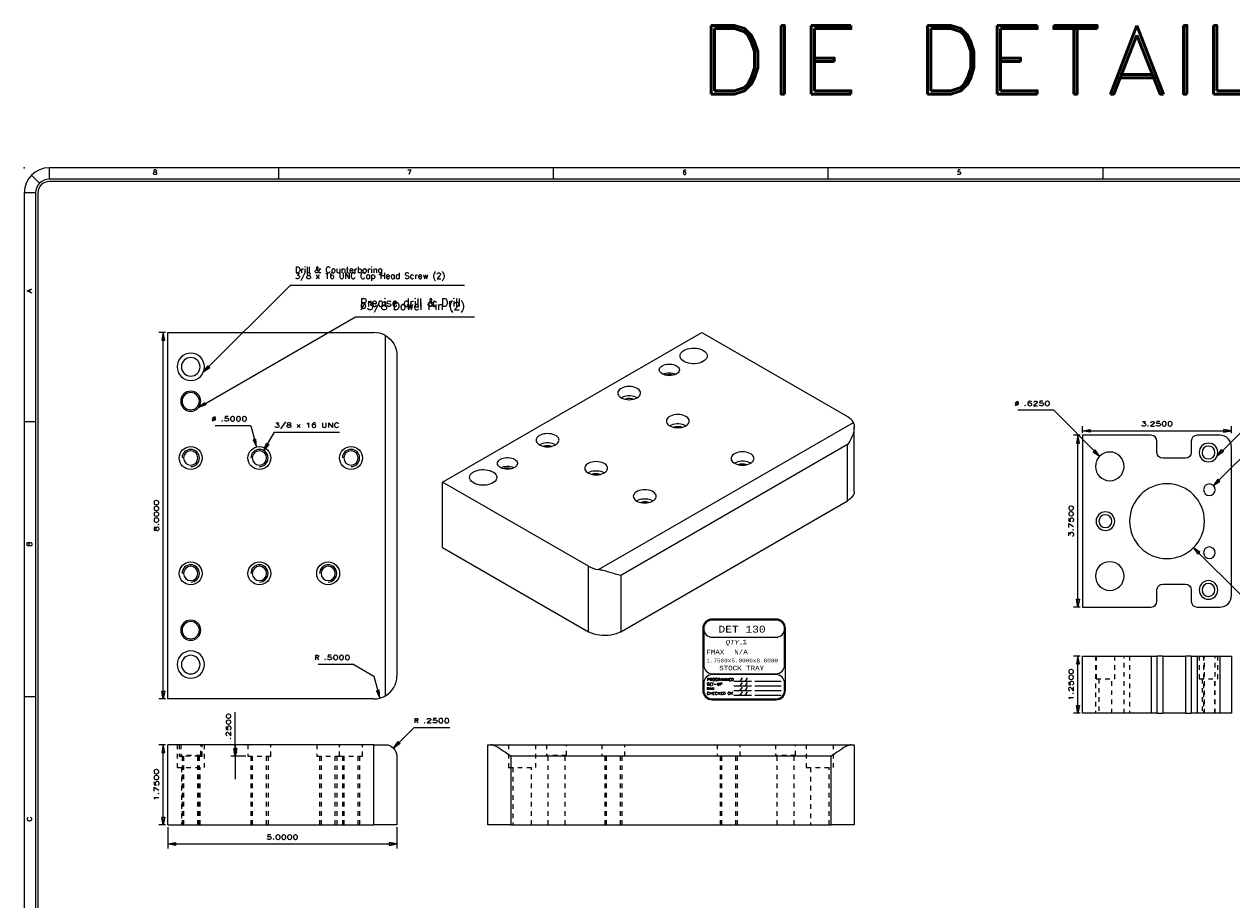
# Model space of a CAD drawing. Header units: inches. Extents: x 3 to 351, y 4 to 271.
# Tile 40 of 256: x 50 to 77, y 74 to 93. Entities that reach past the tile are written whole.
import ezdxf
from ezdxf.enums import TextEntityAlignment as Align

# ---------------------------------------------------------------- set-up
doc = ezdxf.new("R2010")
doc.units = ezdxf.units.IN
doc.header["$LTSCALE"] = 0.5
doc.header["$MEASUREMENT"] = 0
doc.linetypes.add('HIDDEN', pattern=[0.225, 0.15, -0.075])
for name, color, linetype in [('DSS', 7, 'Continuous'), ('MFB', 7, 'Continuous'), ('PLOTVIEW1', 7, 'Continuous'), ('STR_1', 7, 'Continuous')]:
    doc.layers.add(name, color=color, linetype=linetype)
doc.styles.add('VERO0-Simplex', font='simplex_.ttf')
doc.styles.add('VERO10-Courier New', font='couri.ttf')
doc.styles.add('VERO2-Courier New', font='cour.ttf')
doc.styles.add('VERO3-RomanS', font='romans__.ttf')
doc.styles.add('VERO5-RomanD', font='romand__.ttf')

# ---------------------------------------------------------------- blocks, each defined once
blk = doc.blocks.new('ArrowheadClosed')
at = {"color": 0}
for p, q in [((0, 0), (-1, 0.18)), ((-1, 0.18), (-1, -0.18)), ((-1, -0.18), (0, 0))]:
    blk.add_line(p, q, dxfattribs=at)

msp = doc.modelspace()

# ---------------------------------------------------------------- linework, layer by layer
at = {"layer": 'DSS', "color": 56, "linetype": 'Continuous'}
for p, q in [((53.289, 86.152), (53.139, 86.152)), ((53.239, 78.152), (53.239, 86.152)), ((73.26, 83.907), (73.11, 83.907)), ((73.21, 80.157), (73.21, 83.907)), ((73.31, 83.957), (73.31, 84.107)), ((73.31, 84.007), (76.56, 84.007)), ((76.56, 83.957), (76.56, 84.107)), ((73.26, 80.157), (73.11, 80.157)), ((73.26, 79.089), (73.11, 79.089)), ((73.21, 77.839), (73.21, 79.089)), ((53.289, 78.152), (53.139, 78.152)), ((73.26, 77.839), (73.11, 77.839)), ((53.289, 77.152), (53.139, 77.152)), ((53.239, 75.402), (53.239, 77.152)), ((53.289, 75.402), (53.139, 75.402))]:
    msp.add_line(p, q, dxfattribs=at)
at = {"layer": 'DSS', "color": 9, "linetype": 'Continuous'}
for p, q in [((53.339, 78.152), (53.339, 86.152)), ((53.339, 86.152), (57.839, 86.152)), ((59.339, 82.886), (64.996, 86.152)), ((64.996, 86.152), (68.178, 84.315)), ((64.538, 85.697), (64.558, 85.723)), ((64.558, 85.723), (64.584, 85.746)), ((64.584, 85.746), (64.609, 85.763)), ((64.609, 85.763), (64.647, 85.781)), ((64.647, 85.781), (64.688, 85.796)), ((64.688, 85.796), (64.734, 85.806)), ((64.734, 85.806), (64.781, 85.812)), ((64.781, 85.812), (64.83, 85.813)), ((64.83, 85.813), (64.878, 85.81)), ((64.878, 85.81), (64.925, 85.802)), ((64.925, 85.802), (64.969, 85.79)), ((64.969, 85.79), (65.009, 85.774)), ((65.009, 85.774), (65.044, 85.754)), ((65.044, 85.754), (65.072, 85.731)), ((65.072, 85.731), (65.094, 85.706)), ((65.094, 85.706), (65.109, 85.679)), ((58.339, 85.652), (58.339, 78.652)), ((64.134, 85.425), (64.164, 85.439)), ((64.164, 85.439), (64.197, 85.45)), ((64.197, 85.45), (64.232, 85.458)), ((64.232, 85.458), (64.27, 85.461)), ((64.27, 85.461), (64.308, 85.461)), ((64.308, 85.461), (64.346, 85.458)), ((64.346, 85.458), (64.381, 85.45)), ((64.381, 85.45), (64.414, 85.439)), ((64.414, 85.439), (64.444, 85.425)), ((64.522, 85.642), (64.526, 85.67)), ((64.523, 85.638), (64.522, 85.642)), ((64.528, 85.61), (64.523, 85.638)), ((64.526, 85.67), (64.538, 85.697)), ((64.54, 85.583), (64.528, 85.61)), ((64.561, 85.557), (64.54, 85.583)), ((64.588, 85.534), (64.561, 85.557)), ((64.622, 85.514), (64.588, 85.534)), ((64.661, 85.497), (64.622, 85.514)), ((64.704, 85.484), (64.661, 85.497)), ((64.75, 85.475), (64.704, 85.484)), ((64.798, 85.471), (64.75, 85.475)), ((64.847, 85.471), (64.798, 85.471)), ((64.895, 85.476), (64.847, 85.471)), ((64.941, 85.485), (64.895, 85.476)), ((64.983, 85.499), (64.941, 85.485)), ((65.022, 85.516), (64.983, 85.499)), ((65.054, 85.537), (65.022, 85.516)), ((65.081, 85.561), (65.054, 85.537)), ((65.1, 85.586), (65.081, 85.561)), ((65.112, 85.614), (65.1, 85.586)), ((65.109, 85.679), (65.116, 85.652)), ((65.116, 85.642), (65.112, 85.614)), ((65.116, 85.652), (65.116, 85.642)), ((64.07, 85.336), (64.074, 85.357)), ((64.074, 85.314), (64.07, 85.336)), ((64.074, 85.357), (64.083, 85.379)), ((64.083, 85.292), (64.074, 85.314)), ((64.083, 85.379), (64.1, 85.399)), ((64.1, 85.272), (64.083, 85.292)), ((64.1, 85.399), (64.121, 85.417)), ((64.121, 85.254), (64.1, 85.272)), ((64.121, 85.417), (64.134, 85.425)), ((64.148, 85.239), (64.121, 85.254)), ((64.144, 85.241), (64.175, 85.254)), ((64.18, 85.226), (64.148, 85.239)), ((64.175, 85.254), (64.209, 85.264)), ((64.214, 85.217), (64.18, 85.226)), ((64.189, 85.223), (64.218, 85.232)), ((64.209, 85.264), (64.246, 85.27)), ((64.251, 85.211), (64.214, 85.217)), ((64.218, 85.232), (64.25, 85.237)), ((64.246, 85.27), (64.284, 85.272)), ((64.25, 85.237), (64.282, 85.24)), ((64.289, 85.209), (64.251, 85.211)), ((64.282, 85.24), (64.315, 85.239)), ((64.284, 85.272), (64.322, 85.271)), ((64.327, 85.211), (64.289, 85.209)), ((64.315, 85.239), (64.347, 85.234)), ((64.322, 85.271), (64.359, 85.266)), ((64.364, 85.217), (64.327, 85.211)), ((64.347, 85.234), (64.377, 85.227)), ((64.359, 85.266), (64.394, 85.257)), ((64.398, 85.226), (64.364, 85.217)), ((64.377, 85.227), (64.389, 85.223)), ((64.394, 85.257), (64.425, 85.245)), ((64.43, 85.239), (64.398, 85.226)), ((64.425, 85.245), (64.434, 85.241)), ((64.457, 85.254), (64.43, 85.239)), ((64.444, 85.425), (64.468, 85.408)), ((64.478, 85.272), (64.457, 85.254)), ((64.468, 85.408), (64.487, 85.389)), ((64.495, 85.292), (64.478, 85.272)), ((64.487, 85.389), (64.5, 85.368)), ((64.504, 85.314), (64.495, 85.292)), ((64.5, 85.368), (64.507, 85.347)), ((64.508, 85.336), (64.504, 85.314)), ((64.507, 85.347), (64.508, 85.336)), ((63.221, 84.922), (63.196, 84.901)), ((63.252, 84.94), (63.221, 84.922)), ((63.287, 84.954), (63.252, 84.94)), ((63.327, 84.965), (63.287, 84.954)), ((63.369, 84.971), (63.327, 84.965)), ((63.412, 84.974), (63.369, 84.971)), ((63.456, 84.971), (63.412, 84.974)), ((63.498, 84.965), (63.456, 84.971)), ((63.537, 84.954), (63.498, 84.965)), ((63.573, 84.94), (63.537, 84.954)), ((63.604, 84.922), (63.573, 84.94)), ((63.629, 84.901), (63.604, 84.922)), ((63.166, 84.854), (63.162, 84.829)), ((63.162, 84.829), (63.166, 84.804)), ((63.177, 84.879), (63.166, 84.854)), ((63.166, 84.804), (63.177, 84.78)), ((63.196, 84.901), (63.177, 84.879)), ((63.177, 84.78), (63.196, 84.757)), ((63.196, 84.757), (63.221, 84.737)), ((63.221, 84.737), (63.252, 84.719)), ((63.269, 84.743), (63.235, 84.727)), ((63.252, 84.719), (63.287, 84.704)), ((63.307, 84.756), (63.269, 84.743)), ((63.287, 84.704), (63.327, 84.694)), ((63.347, 84.765), (63.307, 84.756)), ((63.316, 84.696), (63.339, 84.705)), ((63.327, 84.694), (63.369, 84.687)), ((63.339, 84.705), (63.364, 84.711)), ((63.39, 84.769), (63.347, 84.765)), ((63.364, 84.711), (63.39, 84.715)), ((63.369, 84.687), (63.412, 84.685)), ((63.434, 84.769), (63.39, 84.769)), ((63.39, 84.715), (63.417, 84.715)), ((63.412, 84.685), (63.456, 84.687)), ((63.417, 84.715), (63.444, 84.713)), ((63.477, 84.765), (63.434, 84.769)), ((63.444, 84.713), (63.47, 84.709)), ((63.456, 84.687), (63.498, 84.694)), ((63.47, 84.709), (63.495, 84.702)), ((63.518, 84.756), (63.477, 84.765)), ((63.495, 84.702), (63.509, 84.696)), ((63.498, 84.694), (63.537, 84.704)), ((63.556, 84.743), (63.518, 84.756)), ((63.537, 84.704), (63.573, 84.719)), ((63.589, 84.727), (63.556, 84.743)), ((63.573, 84.719), (63.589, 84.727)), ((63.589, 84.727), (63.617, 84.747)), ((63.617, 84.747), (63.639, 84.768)), ((63.647, 84.879), (63.629, 84.901)), ((63.639, 84.768), (63.654, 84.792)), ((63.658, 84.854), (63.647, 84.879)), ((63.654, 84.792), (63.661, 84.817)), ((63.662, 84.829), (63.658, 84.854)), ((63.661, 84.817), (63.662, 84.829)), ((64.227, 84.242), (64.223, 84.217)), ((64.223, 84.217), (64.227, 84.192)), ((64.238, 84.266), (64.227, 84.242)), ((64.227, 84.192), (64.238, 84.168)), ((64.256, 84.289), (64.238, 84.266)), ((64.238, 84.168), (64.256, 84.145)), ((64.281, 84.31), (64.256, 84.289)), ((64.256, 84.145), (64.281, 84.124)), ((64.312, 84.328), (64.281, 84.31)), ((64.281, 84.124), (64.312, 84.106)), ((64.329, 84.131), (64.296, 84.115)), ((64.348, 84.342), (64.312, 84.328)), ((64.367, 84.144), (64.329, 84.131)), ((64.387, 84.353), (64.348, 84.342)), ((64.408, 84.152), (64.367, 84.144)), ((64.429, 84.359), (64.387, 84.353)), ((64.451, 84.157), (64.408, 84.152)), ((64.473, 84.361), (64.429, 84.359)), ((64.495, 84.157), (64.451, 84.157)), ((64.516, 84.359), (64.473, 84.361)), ((64.538, 84.152), (64.495, 84.157)), ((64.558, 84.353), (64.516, 84.359)), ((64.579, 84.144), (64.538, 84.152)), ((64.598, 84.342), (64.558, 84.353)), ((64.616, 84.131), (64.579, 84.144)), ((64.634, 84.328), (64.598, 84.342)), ((64.65, 84.115), (64.616, 84.131)), ((64.664, 84.31), (64.634, 84.328)), ((64.65, 84.115), (64.678, 84.134)), ((64.689, 84.289), (64.664, 84.31)), ((64.678, 84.134), (64.699, 84.156)), ((64.708, 84.266), (64.689, 84.289)), ((64.699, 84.156), (64.714, 84.18)), ((64.719, 84.242), (64.708, 84.266)), ((64.714, 84.18), (64.722, 84.204)), ((64.723, 84.217), (64.719, 84.242)), ((64.722, 84.204), (64.723, 84.217)), ((68.184, 84.311), (68.178, 84.315)), ((68.225, 84.284), (68.184, 84.311)), ((68.26, 84.253), (68.225, 84.284)), ((68.287, 84.22), (68.26, 84.253)), ((68.308, 84.186), (68.287, 84.22)), ((68.308, 84.186), (68.313, 84.17)), ((68.313, 84.17), (68.318, 84.154)), ((68.318, 84.154), (68.322, 84.135)), ((68.322, 84.135), (68.324, 84.116)), ((68.324, 84.116), (68.325, 84.096)), ((61.414, 83.873), (61.395, 83.85)), ((61.439, 83.893), (61.414, 83.873)), ((61.47, 83.911), (61.439, 83.893)), ((61.505, 83.926), (61.47, 83.911)), ((61.545, 83.936), (61.505, 83.926)), ((61.587, 83.943), (61.545, 83.936)), ((61.63, 83.945), (61.587, 83.943)), ((61.674, 83.943), (61.63, 83.945)), ((61.716, 83.936), (61.674, 83.943)), ((61.755, 83.926), (61.716, 83.936)), ((61.791, 83.911), (61.755, 83.926)), ((61.822, 83.893), (61.791, 83.911)), ((61.847, 83.873), (61.822, 83.893)), ((61.865, 83.85), (61.847, 83.873)), ((64.312, 84.106), (64.348, 84.092)), ((64.348, 84.092), (64.387, 84.081)), ((64.376, 84.084), (64.399, 84.092)), ((64.387, 84.081), (64.429, 84.075)), ((64.399, 84.092), (64.424, 84.099)), ((64.424, 84.099), (64.451, 84.102)), ((64.429, 84.075), (64.473, 84.073)), ((64.451, 84.102), (64.478, 84.103)), ((64.473, 84.073), (64.516, 84.075)), ((64.478, 84.103), (64.505, 84.101)), ((64.505, 84.101), (64.531, 84.097)), ((64.516, 84.075), (64.558, 84.081)), ((64.531, 84.097), (64.555, 84.089)), ((64.555, 84.089), (64.569, 84.084)), ((64.558, 84.081), (64.598, 84.092)), ((64.598, 84.092), (64.634, 84.106)), ((64.634, 84.106), (64.65, 84.115)), ((68.274, 83.873), (68.252, 83.826)), ((68.292, 83.92), (68.274, 83.873)), ((68.306, 83.967), (68.292, 83.92)), ((68.314, 84), (68.306, 83.967)), ((68.32, 84.033), (68.314, 84)), ((68.324, 84.065), (68.32, 84.033)), ((68.325, 84.092), (68.324, 84.065)), ((68.325, 84.096), (68.325, 84.092)), ((68.325, 82.682), (68.325, 84.092)), ((74.81, 83.907), (73.31, 83.907)), ((73.31, 83.907), (73.31, 80.157)), ((76.31, 83.907), (75.81, 83.907)), ((61.384, 83.826), (61.38, 83.801)), ((61.38, 83.801), (61.384, 83.775)), ((61.395, 83.85), (61.384, 83.826)), ((61.384, 83.775), (61.395, 83.751)), ((61.395, 83.751), (61.414, 83.728)), ((61.414, 83.728), (61.439, 83.708)), ((61.439, 83.708), (61.47, 83.69)), ((61.487, 83.715), (61.454, 83.698)), ((61.47, 83.69), (61.505, 83.676)), ((61.525, 83.727), (61.487, 83.715)), ((61.505, 83.676), (61.545, 83.665)), ((61.566, 83.736), (61.525, 83.727)), ((61.534, 83.667), (61.557, 83.676)), ((61.545, 83.665), (61.587, 83.658)), ((61.557, 83.676), (61.582, 83.682)), ((61.609, 83.74), (61.566, 83.736)), ((61.582, 83.682), (61.608, 83.686)), ((61.587, 83.658), (61.63, 83.656)), ((61.608, 83.686), (61.635, 83.687)), ((61.652, 83.74), (61.609, 83.74)), ((61.63, 83.656), (61.674, 83.658)), ((61.635, 83.687), (61.662, 83.685)), ((61.695, 83.736), (61.652, 83.74)), ((61.662, 83.685), (61.689, 83.68)), ((61.674, 83.658), (61.716, 83.665)), ((61.689, 83.68), (61.713, 83.673)), ((61.736, 83.727), (61.695, 83.736)), ((61.713, 83.673), (61.727, 83.667)), ((61.716, 83.665), (61.755, 83.676)), ((61.774, 83.715), (61.736, 83.727)), ((61.755, 83.676), (61.791, 83.69)), ((61.807, 83.698), (61.774, 83.715)), ((61.791, 83.69), (61.807, 83.698)), ((61.807, 83.698), (61.835, 83.718)), ((61.835, 83.718), (61.857, 83.74)), ((61.857, 83.74), (61.872, 83.763)), ((61.876, 83.826), (61.865, 83.85)), ((61.872, 83.763), (61.879, 83.788)), ((61.88, 83.801), (61.876, 83.826)), ((61.879, 83.788), (61.88, 83.801)), ((68.179, 83.703), (68.178, 83.703)), ((68.204, 83.741), (68.179, 83.703)), ((68.228, 83.78), (68.204, 83.741)), ((68.252, 83.826), (68.228, 83.78)), ((74.935, 83.532), (74.935, 83.782)), ((75.685, 83.782), (75.685, 83.532)), ((76.56, 80.407), (76.56, 83.657)), ((60.538, 83.316), (60.548, 83.338)), ((60.548, 83.338), (60.564, 83.357)), ((60.564, 83.357), (60.586, 83.376)), ((60.586, 83.376), (60.599, 83.384)), ((60.599, 83.384), (60.628, 83.398)), ((60.628, 83.398), (60.661, 83.409)), ((60.661, 83.409), (60.697, 83.416)), ((60.697, 83.416), (60.734, 83.42)), ((60.734, 83.42), (60.773, 83.42)), ((60.773, 83.42), (60.81, 83.416)), ((60.81, 83.416), (60.846, 83.409)), ((60.846, 83.409), (60.879, 83.398)), ((60.879, 83.398), (60.908, 83.384)), ((60.908, 83.384), (60.933, 83.367)), ((60.933, 83.367), (60.952, 83.348)), ((60.952, 83.348), (60.965, 83.327)), ((60.965, 83.327), (60.971, 83.305)), ((62.648, 83.33), (62.605, 83.324)), ((62.691, 83.333), (62.648, 83.33)), ((62.734, 83.33), (62.691, 83.333)), ((62.776, 83.324), (62.734, 83.33)), ((65.641, 83.426), (65.637, 83.4)), ((65.637, 83.4), (65.641, 83.375)), ((65.652, 83.45), (65.641, 83.426)), ((65.641, 83.375), (65.652, 83.351)), ((65.671, 83.473), (65.652, 83.45)), ((65.652, 83.351), (65.671, 83.328)), ((65.696, 83.493), (65.671, 83.473)), ((65.671, 83.328), (65.696, 83.308)), ((65.726, 83.511), (65.696, 83.493)), ((65.762, 83.525), (65.726, 83.511)), ((65.781, 83.327), (65.744, 83.315)), ((65.802, 83.536), (65.762, 83.525)), ((65.822, 83.336), (65.781, 83.327)), ((65.844, 83.543), (65.802, 83.536)), ((65.865, 83.34), (65.822, 83.336)), ((65.887, 83.545), (65.844, 83.543)), ((65.909, 83.34), (65.865, 83.34)), ((65.93, 83.543), (65.887, 83.545)), ((65.952, 83.336), (65.909, 83.34)), ((65.973, 83.536), (65.93, 83.543)), ((65.993, 83.327), (65.952, 83.336)), ((66.012, 83.525), (65.973, 83.536)), ((66.03, 83.315), (65.993, 83.327)), ((66.048, 83.511), (66.012, 83.525)), ((66.079, 83.493), (66.048, 83.511)), ((66.104, 83.473), (66.079, 83.493)), ((66.092, 83.318), (66.114, 83.339)), ((66.122, 83.45), (66.104, 83.473)), ((66.114, 83.339), (66.129, 83.363)), ((66.133, 83.426), (66.122, 83.45)), ((66.129, 83.363), (66.136, 83.388)), ((66.137, 83.4), (66.133, 83.426)), ((66.136, 83.388), (66.137, 83.4)), ((75.56, 83.407), (75.06, 83.407)), ((59.942, 83.043), (59.962, 83.069)), ((59.962, 83.069), (59.988, 83.093)), ((59.988, 83.093), (60.013, 83.109)), ((60.013, 83.109), (60.05, 83.128)), ((60.05, 83.128), (60.092, 83.142)), ((60.092, 83.142), (60.137, 83.152)), ((60.137, 83.152), (60.185, 83.158)), ((60.185, 83.158), (60.234, 83.159)), ((60.234, 83.159), (60.282, 83.156)), ((60.282, 83.156), (60.329, 83.148)), ((60.329, 83.148), (60.373, 83.136)), ((60.373, 83.136), (60.413, 83.12)), ((60.413, 83.12), (60.447, 83.1)), ((60.447, 83.1), (60.476, 83.078)), ((60.476, 83.078), (60.498, 83.053)), ((60.535, 83.294), (60.538, 83.316)), ((60.538, 83.272), (60.535, 83.294)), ((60.548, 83.251), (60.538, 83.272)), ((60.564, 83.231), (60.548, 83.251)), ((60.586, 83.213), (60.564, 83.231)), ((60.613, 83.198), (60.586, 83.213)), ((60.609, 83.2), (60.639, 83.213)), ((60.644, 83.185), (60.613, 83.198)), ((60.639, 83.213), (60.674, 83.223)), ((60.679, 83.176), (60.644, 83.185)), ((60.654, 83.182), (60.683, 83.191)), ((60.674, 83.223), (60.71, 83.229)), ((60.715, 83.17), (60.679, 83.176)), ((60.683, 83.191), (60.714, 83.196)), ((60.71, 83.229), (60.748, 83.231)), ((60.714, 83.196), (60.747, 83.198)), ((60.753, 83.168), (60.715, 83.17)), ((60.747, 83.198), (60.779, 83.197)), ((60.748, 83.231), (60.786, 83.23)), ((60.791, 83.17), (60.753, 83.168)), ((60.779, 83.197), (60.811, 83.193)), ((60.786, 83.23), (60.823, 83.225)), ((60.828, 83.176), (60.791, 83.17)), ((60.811, 83.193), (60.841, 83.186)), ((60.823, 83.225), (60.858, 83.216)), ((60.863, 83.185), (60.828, 83.176)), ((60.841, 83.186), (60.853, 83.182)), ((60.858, 83.216), (60.89, 83.204)), ((60.894, 83.198), (60.863, 83.185)), ((60.89, 83.204), (60.898, 83.2)), ((60.921, 83.213), (60.894, 83.198)), ((60.943, 83.231), (60.921, 83.213)), ((60.959, 83.251), (60.943, 83.231)), ((60.969, 83.272), (60.959, 83.251)), ((60.972, 83.294), (60.969, 83.272)), ((60.971, 83.305), (60.972, 83.294)), ((62.445, 83.213), (62.441, 83.188)), ((62.441, 83.188), (62.445, 83.163)), ((62.456, 83.238), (62.445, 83.213)), ((62.445, 83.163), (62.456, 83.139)), ((62.474, 83.26), (62.456, 83.238)), ((62.456, 83.139), (62.474, 83.116)), ((62.499, 83.281), (62.474, 83.26)), ((62.474, 83.116), (62.499, 83.095)), ((62.53, 83.299), (62.499, 83.281)), ((62.499, 83.095), (62.53, 83.078)), ((62.548, 83.102), (62.514, 83.086)), ((62.566, 83.313), (62.53, 83.299)), ((62.53, 83.078), (62.566, 83.063)), ((62.585, 83.115), (62.548, 83.102)), ((62.605, 83.324), (62.566, 83.313)), ((62.566, 83.063), (62.605, 83.053)), ((62.626, 83.123), (62.585, 83.115)), ((62.594, 83.055), (62.617, 83.064)), ((62.617, 83.064), (62.642, 83.07)), ((62.669, 83.128), (62.626, 83.123)), ((62.642, 83.07), (62.669, 83.073)), ((62.713, 83.128), (62.669, 83.128)), ((62.669, 83.073), (62.696, 83.074)), ((62.696, 83.074), (62.723, 83.072)), ((62.756, 83.123), (62.713, 83.128)), ((62.723, 83.072), (62.749, 83.068)), ((62.749, 83.068), (62.773, 83.061)), ((62.797, 83.115), (62.756, 83.123)), ((62.773, 83.061), (62.787, 83.055)), ((62.816, 83.313), (62.776, 83.324)), ((62.776, 83.053), (62.816, 83.063)), ((62.834, 83.102), (62.797, 83.115)), ((62.852, 83.299), (62.816, 83.313)), ((62.816, 83.063), (62.852, 83.078)), ((62.868, 83.086), (62.834, 83.102)), ((62.882, 83.281), (62.852, 83.299)), ((62.852, 83.078), (62.868, 83.086)), ((62.868, 83.086), (62.896, 83.105)), ((62.907, 83.26), (62.882, 83.281)), ((62.896, 83.105), (62.918, 83.127)), ((62.926, 83.238), (62.907, 83.26)), ((62.918, 83.127), (62.932, 83.151)), ((62.937, 83.213), (62.926, 83.238)), ((62.932, 83.151), (62.94, 83.176)), ((62.941, 83.188), (62.937, 83.213)), ((62.94, 83.176), (62.941, 83.188)), ((65.696, 83.308), (65.726, 83.29)), ((65.744, 83.315), (65.71, 83.298)), ((65.726, 83.29), (65.762, 83.275)), ((65.762, 83.275), (65.802, 83.265)), ((65.791, 83.267), (65.813, 83.276)), ((65.802, 83.265), (65.844, 83.258)), ((65.813, 83.276), (65.838, 83.282)), ((65.838, 83.282), (65.865, 83.286)), ((65.844, 83.258), (65.887, 83.256)), ((65.865, 83.286), (65.892, 83.287)), ((65.887, 83.256), (65.93, 83.258)), ((65.892, 83.287), (65.919, 83.285)), ((65.919, 83.285), (65.945, 83.28)), ((65.93, 83.258), (65.973, 83.265)), ((65.945, 83.28), (65.97, 83.273)), ((65.97, 83.273), (65.984, 83.267)), ((65.973, 83.265), (66.012, 83.275)), ((66.012, 83.275), (66.048, 83.29)), ((66.064, 83.298), (66.03, 83.315)), ((66.048, 83.29), (66.064, 83.298)), ((66.064, 83.298), (66.092, 83.318)), ((62.521, 81.049), (59.339, 82.886)), ((59.339, 81.457), (59.339, 82.886)), ((59.926, 82.988), (59.93, 83.016)), ((59.926, 82.984), (59.926, 82.988)), ((59.931, 82.956), (59.926, 82.984)), ((59.93, 83.016), (59.942, 83.043)), ((59.944, 82.929), (59.931, 82.956)), ((59.965, 82.904), (59.944, 82.929)), ((59.992, 82.881), (59.965, 82.904)), ((60.026, 82.86), (59.992, 82.881)), ((60.064, 82.843), (60.026, 82.86)), ((60.108, 82.83), (60.064, 82.843)), ((60.154, 82.821), (60.108, 82.83)), ((60.202, 82.817), (60.154, 82.821)), ((60.251, 82.817), (60.202, 82.817)), ((60.299, 82.822), (60.251, 82.817)), ((60.345, 82.832), (60.299, 82.822)), ((60.387, 82.845), (60.345, 82.832)), ((60.425, 82.863), (60.387, 82.845)), ((60.458, 82.883), (60.425, 82.863)), ((60.485, 82.907), (60.458, 82.883)), ((60.504, 82.933), (60.485, 82.907)), ((60.498, 83.053), (60.513, 83.026)), ((60.516, 82.96), (60.504, 82.933)), ((60.513, 83.026), (60.52, 82.998)), ((60.52, 82.988), (60.516, 82.96)), ((60.52, 82.998), (60.52, 82.988)), ((62.605, 83.053), (62.648, 83.046)), ((62.648, 83.046), (62.691, 83.044)), ((62.691, 83.044), (62.734, 83.046)), ((62.734, 83.046), (62.776, 83.053)), ((63.505, 82.601), (63.502, 82.576)), ((63.502, 82.576), (63.505, 82.551)), ((63.517, 82.625), (63.505, 82.601)), ((63.505, 82.551), (63.517, 82.526)), ((63.535, 82.648), (63.517, 82.625)), ((63.56, 82.669), (63.535, 82.648)), ((63.591, 82.686), (63.56, 82.669)), ((63.627, 82.701), (63.591, 82.686)), ((63.666, 82.711), (63.627, 82.701)), ((63.708, 82.718), (63.666, 82.711)), ((63.752, 82.72), (63.708, 82.718)), ((63.795, 82.718), (63.752, 82.72)), ((63.837, 82.711), (63.795, 82.718)), ((63.877, 82.701), (63.837, 82.711)), ((63.912, 82.686), (63.877, 82.701)), ((63.943, 82.669), (63.912, 82.686)), ((63.968, 82.648), (63.943, 82.669)), ((63.987, 82.625), (63.968, 82.648)), ((63.978, 82.515), (63.993, 82.538)), ((63.998, 82.601), (63.987, 82.625)), ((63.993, 82.538), (64.001, 82.563)), ((64.002, 82.576), (63.998, 82.601)), ((64.001, 82.563), (64.002, 82.576)), ((68.262, 82.542), (68.228, 82.511)), ((68.289, 82.575), (68.262, 82.542)), ((68.309, 82.61), (68.289, 82.575)), ((68.321, 82.646), (68.309, 82.61)), ((68.325, 82.682), (68.321, 82.646)), ((63.228, 79.62), (68.178, 82.478)), ((63.517, 82.526), (63.535, 82.504)), ((63.535, 82.504), (63.56, 82.483)), ((63.56, 82.483), (63.591, 82.465)), ((63.608, 82.49), (63.575, 82.474)), ((63.591, 82.465), (63.627, 82.451)), ((63.646, 82.503), (63.608, 82.49)), ((63.627, 82.451), (63.666, 82.44)), ((63.687, 82.511), (63.646, 82.503)), ((63.655, 82.443), (63.678, 82.451)), ((63.666, 82.44), (63.708, 82.434)), ((63.678, 82.451), (63.703, 82.457)), ((63.73, 82.515), (63.687, 82.511)), ((63.703, 82.457), (63.73, 82.461)), ((63.708, 82.434), (63.752, 82.431)), ((63.773, 82.515), (63.73, 82.515)), ((63.73, 82.461), (63.757, 82.462)), ((63.752, 82.431), (63.795, 82.434)), ((63.757, 82.462), (63.784, 82.46)), ((63.816, 82.511), (63.773, 82.515)), ((63.784, 82.46), (63.81, 82.455)), ((63.795, 82.434), (63.837, 82.44)), ((63.81, 82.455), (63.834, 82.448)), ((63.857, 82.503), (63.816, 82.511)), ((63.834, 82.448), (63.848, 82.443)), ((63.837, 82.44), (63.877, 82.451)), ((63.895, 82.49), (63.857, 82.503)), ((63.877, 82.451), (63.912, 82.465)), ((63.928, 82.474), (63.895, 82.49)), ((63.912, 82.465), (63.928, 82.474)), ((63.928, 82.474), (63.956, 82.493)), ((63.956, 82.493), (63.978, 82.515)), ((68.187, 82.483), (68.178, 82.478)), ((68.228, 82.511), (68.187, 82.483)), ((59.339, 81.457), (62.521, 79.62)), ((62.521, 81.049), (62.569, 81.025)), ((62.569, 81.025), (62.621, 81.004)), ((62.621, 81.004), (62.677, 80.988)), ((62.677, 80.988), (62.737, 80.976)), ((62.737, 80.976), (62.745, 80.974)), ((62.77, 80.97), (62.745, 80.974)), ((62.795, 80.965), (62.77, 80.97)), ((62.821, 80.96), (62.795, 80.965)), ((62.846, 80.954), (62.821, 80.96)), ((62.87, 80.947), (62.846, 80.954)), ((62.906, 80.938), (62.87, 80.947)), ((62.941, 80.928), (62.906, 80.938)), ((62.975, 80.918), (62.941, 80.928)), ((63.008, 80.908), (62.975, 80.918)), ((63.052, 80.895), (63.008, 80.908)), ((63.094, 80.882), (63.052, 80.895)), ((63.134, 80.87), (63.094, 80.882)), ((63.17, 80.86), (63.134, 80.87)), ((63.2, 80.852), (63.17, 80.86)), ((63.228, 80.845), (63.2, 80.852)), ((63.228, 80.845), (63.228, 80.845)), ((74.935, 80.282), (74.935, 80.532)), ((75.06, 80.657), (75.56, 80.657)), ((75.685, 80.532), (75.685, 80.282)), ((73.31, 80.157), (74.81, 80.157)), ((75.81, 80.157), (76.31, 80.157)), ((62.54, 79.61), (62.521, 79.62)), ((62.59, 79.587), (62.54, 79.61)), ((62.644, 79.568), (62.59, 79.587)), ((62.702, 79.553), (62.644, 79.568)), ((62.762, 79.543), (62.702, 79.553)), ((62.825, 79.537), (62.762, 79.543)), ((62.888, 79.536), (62.825, 79.537)), ((62.951, 79.539), (62.888, 79.536)), ((63.013, 79.547), (62.951, 79.539)), ((63.072, 79.559), (63.013, 79.547)), ((63.129, 79.576), (63.072, 79.559)), ((63.181, 79.596), (63.129, 79.576)), ((63.228, 79.62), (63.181, 79.596)), ((73.31, 77.839), (73.31, 79.089)), ((73.31, 79.089), (74.81, 79.089)), ((74.81, 79.089), (74.935, 79.089)), ((74.935, 79.089), (74.935, 77.839)), ((75.06, 79.089), (74.935, 79.089)), ((75.06, 79.089), (75.56, 79.089)), ((75.685, 79.089), (75.56, 79.089)), ((75.685, 79.089), (75.685, 77.839)), ((75.685, 79.089), (75.81, 79.089)), ((75.81, 79.089), (76.31, 79.089)), ((76.31, 79.089), (76.56, 79.089)), ((76.56, 79.089), (76.56, 77.839)), ((57.839, 78.152), (53.339, 78.152)), ((74.81, 77.839), (73.31, 77.839)), ((74.935, 77.839), (74.81, 77.839)), ((74.935, 77.839), (75.06, 77.839)), ((75.56, 77.839), (75.06, 77.839)), ((75.56, 77.839), (75.685, 77.839)), ((75.81, 77.839), (75.685, 77.839)), ((76.31, 77.839), (75.81, 77.839)), ((76.56, 77.839), (76.31, 77.839)), ((53.339, 75.402), (53.339, 77.152)), ((57.839, 77.152), (53.339, 77.152)), ((57.839, 77.152), (58.089, 77.152)), ((60.325, 75.402), (60.325, 77.152)), ((60.325, 77.152), (60.392, 77.152)), ((60.392, 77.152), (68.258, 77.152)), ((60.405, 77.151), (60.392, 77.152)), ((60.419, 77.148), (60.405, 77.151)), ((60.435, 77.144), (60.419, 77.148)), ((60.451, 77.138), (60.435, 77.144)), ((60.468, 77.131), (60.451, 77.138)), ((60.494, 77.119), (60.468, 77.131)), ((60.521, 77.104), (60.494, 77.119)), ((60.549, 77.088), (60.521, 77.104)), ((60.578, 77.07), (60.549, 77.088)), ((60.62, 77.044), (60.578, 77.07)), ((60.662, 77.015), (60.62, 77.044)), ((60.705, 76.986), (60.662, 77.015)), ((67.987, 77.015), (67.944, 76.986)), ((68.03, 77.044), (67.987, 77.015)), ((68.071, 77.07), (68.03, 77.044)), ((68.1, 77.088), (68.071, 77.07)), ((68.128, 77.104), (68.1, 77.088)), ((68.155, 77.119), (68.128, 77.104)), ((68.181, 77.131), (68.155, 77.119)), ((68.198, 77.138), (68.181, 77.131)), ((68.214, 77.144), (68.198, 77.138)), ((68.23, 77.148), (68.214, 77.144)), ((68.244, 77.151), (68.23, 77.148)), ((68.258, 77.152), (68.244, 77.151)), ((68.258, 77.152), (68.325, 77.152)), ((68.325, 77.152), (68.325, 75.402)), ((58.339, 76.902), (58.339, 75.402)), ((60.749, 76.956), (60.705, 76.986)), ((60.786, 76.929), (60.749, 76.956)), ((60.824, 76.903), (60.786, 76.929)), ((60.825, 76.902), (60.824, 76.903)), ((67.863, 76.929), (67.825, 76.903)), ((67.825, 76.903), (67.825, 76.902)), ((67.901, 76.956), (67.863, 76.929)), ((67.944, 76.986), (67.901, 76.956)), ((53.339, 75.402), (57.839, 75.402)), ((58.339, 75.402), (57.839, 75.402)), ((60.825, 75.402), (60.325, 75.402)), ((60.825, 75.402), (67.825, 75.402)), ((68.325, 75.402), (67.825, 75.402))]:
    msp.add_line(p, q, dxfattribs=at)
at = {"layer": 'DSS', "color": 96, "linetype": 'Continuous'}
for p, q in [((58.089, 78.219), (58.089, 86.085)), ((62.745, 80.974), (68.308, 84.186)), ((68.178, 83.703), (63.228, 80.845)), ((68.178, 82.478), (68.178, 83.703)), ((62.521, 79.62), (62.521, 81.049)), ((63.228, 80.845), (63.228, 79.62)), ((74.81, 79.089), (74.81, 77.839)), ((75.06, 79.089), (75.06, 77.839)), ((75.56, 79.089), (75.56, 77.839)), ((75.81, 79.089), (75.81, 77.839)), ((76.31, 79.089), (76.31, 77.839)), ((57.839, 75.402), (57.839, 77.152)), ((60.825, 76.902), (60.825, 75.402)), ((67.825, 76.902), (60.825, 76.902)), ((67.825, 75.402), (67.825, 76.902))]:
    msp.add_line(p, q, dxfattribs=at)
at = {"layer": 'DSS', "color": 254, "linetype": 'HIDDEN'}
for p, q in [((73.592, 79.089), (73.592, 77.839)), ((73.607, 79.089), (73.607, 78.589)), ((74.013, 78.589), (74.013, 79.089)), ((74.217, 77.839), (74.217, 79.089)), ((74.338, 79.089), (74.338, 77.839)), ((75.857, 79.089), (75.857, 78.589)), ((75.954, 79.089), (75.954, 77.839)), ((75.972, 77.839), (75.972, 79.089)), ((76.206, 77.839), (76.206, 79.089)), ((76.263, 78.589), (76.263, 79.089)), ((73.607, 78.589), (74.013, 78.589)), ((73.669, 78.589), (73.669, 77.839)), ((73.95, 77.839), (73.95, 78.589)), ((75.857, 78.589), (76.263, 78.589)), ((75.919, 78.589), (75.919, 77.839)), ((76.2, 77.839), (76.2, 78.589)), ((53.542, 77.152), (53.542, 76.652)), ((53.589, 77.152), (53.589, 76.902)), ((53.62, 77.152), (53.62, 76.92)), ((54.058, 76.92), (54.058, 77.152)), ((54.089, 76.902), (54.089, 77.152)), ((54.136, 76.652), (54.136, 77.152)), ((55.089, 77.152), (55.089, 76.902)), ((55.589, 76.902), (55.589, 77.152)), ((56.589, 77.152), (56.589, 76.902)), ((57.089, 76.902), (57.089, 77.152)), ((57.589, 76.902), (57.589, 77.152)), ((60.778, 77.152), (60.778, 76.652)), ((61.371, 76.652), (61.371, 77.152)), ((61.606, 77.152), (61.606, 76.92)), ((62.043, 76.92), (62.043, 77.152)), ((62.815, 77.152), (62.815, 76.902)), ((63.315, 76.902), (63.315, 77.152)), ((65.335, 77.152), (65.335, 76.902)), ((65.835, 76.902), (65.835, 77.152)), ((66.606, 77.152), (66.606, 76.92)), ((67.043, 76.92), (67.043, 77.152)), ((67.278, 77.152), (67.278, 76.652)), ((67.871, 76.652), (67.871, 77.152)), ((53.589, 76.902), (53.651, 76.902)), ((54.058, 76.92), (53.62, 76.92)), ((53.62, 76.92), (53.651, 76.902)), ((54.026, 76.902), (53.651, 76.902)), ((53.651, 76.902), (53.651, 75.402)), ((53.651, 76.902), (53.651, 75.402)), ((53.683, 76.902), (53.683, 75.402)), ((53.995, 75.402), (53.995, 76.902)), ((54.026, 76.902), (54.058, 76.92)), ((54.026, 75.402), (54.026, 76.902)), ((54.026, 76.902), (54.089, 76.902)), ((54.026, 76.902), (54.026, 75.402)), ((55.089, 76.902), (55.589, 76.902)), ((55.151, 76.902), (55.151, 75.402)), ((55.183, 76.902), (55.183, 75.402)), ((55.495, 75.402), (55.495, 76.902)), ((55.526, 76.902), (55.526, 75.402)), ((56.589, 76.902), (57.089, 76.902)), ((56.651, 76.902), (56.651, 75.402)), ((56.683, 76.902), (56.683, 75.402)), ((56.995, 75.402), (56.995, 76.902)), ((57.026, 76.902), (57.026, 75.402)), ((57.089, 76.902), (57.589, 76.902)), ((57.151, 76.902), (57.151, 75.402)), ((57.183, 76.902), (57.183, 75.402)), ((57.495, 75.402), (57.495, 76.902)), ((57.526, 76.902), (57.526, 75.402)), ((62.043, 76.92), (61.606, 76.92)), ((61.606, 76.92), (61.637, 76.902)), ((61.637, 76.902), (61.637, 75.402)), ((62.012, 76.902), (62.043, 76.92)), ((62.012, 75.402), (62.012, 76.902)), ((62.877, 76.902), (62.877, 75.402)), ((62.908, 76.902), (62.908, 75.402)), ((63.221, 75.402), (63.221, 76.902)), ((63.252, 76.902), (63.252, 75.402)), ((65.397, 76.902), (65.397, 75.402)), ((65.428, 76.902), (65.428, 75.402)), ((65.741, 75.402), (65.741, 76.902)), ((65.772, 76.902), (65.772, 75.402)), ((67.043, 76.92), (66.606, 76.92)), ((66.606, 76.92), (66.637, 76.902)), ((66.637, 76.902), (66.637, 75.402)), ((67.012, 76.902), (67.043, 76.92)), ((67.012, 75.402), (67.012, 76.902)), ((53.542, 76.652), (54.136, 76.652)), ((53.636, 76.652), (53.636, 75.402)), ((54.042, 75.402), (54.042, 76.652)), ((60.778, 76.652), (61.371, 76.652)), ((60.871, 76.652), (60.871, 75.402)), ((61.278, 75.402), (61.278, 76.652)), ((67.278, 76.652), (67.871, 76.652)), ((67.371, 76.652), (67.371, 75.402)), ((67.778, 75.402), (67.778, 76.652))]:
    msp.add_line(p, q, dxfattribs=at)
at = {"layer": 'DSS', "color": 9, "linetype": 'Continuous', "extrusion": (0, 0, -1)}
for centre, radius in [((-53.839, 85.402), 0.297), ((-53.839, 85.402), 0.203), ((-53.839, 84.652), 0.219), ((-53.839, 84.652), 0.188), ((-76.06, 83.532), 0.203), ((-76.06, 83.532), 0.141), ((-53.839, 83.412), 0.156), ((-55.339, 83.412), 0.156), ((-57.339, 83.412), 0.156), ((-73.905, 83.229), 0.313), ((-75.155, 82.032), 0.817), ((-76.08, 82.719), 0.126), ((-73.81, 82.032), 0.203), ((-73.81, 82.032), 0.141), ((-76.08, 81.344), 0.126), ((-53.839, 80.892), 0.156), ((-55.339, 80.892), 0.156), ((-56.839, 80.892), 0.156), ((-73.905, 80.834), 0.313), ((-76.06, 80.532), 0.203), ((-76.06, 80.532), 0.141), ((-53.839, 79.652), 0.219), ((-53.839, 79.652), 0.188), ((-53.839, 78.902), 0.297), ((-53.839, 78.902), 0.203)]:
    msp.add_circle(centre, radius, dxfattribs=at)
at = {"layer": 'DSS', "color": 9, "linetype": 'Continuous'}
for centre in [(53.839, 83.412), (55.339, 83.412), (57.339, 83.412), (53.839, 80.892), (55.339, 80.892), (56.839, 80.892)]:
    msp.add_circle(centre, 0.25, dxfattribs=at)
for centre, radius, start, end in [((57.839, 85.652), 0.5, 60, 90), ((74.81, 83.782), 0.125, 0, 90), ((75.81, 83.782), 0.125, 90, 180), ((76.31, 83.657), 0.25, 0, 90), ((74.81, 80.282), 0.125, 270, 0), ((75.81, 80.282), 0.125, 180, 270), ((76.31, 80.407), 0.25, 270, 0), ((57.839, 78.653), 0.501, 300.002, 359.9316), ((57.839, 78.652), 0.5, 270, 300)]:
    msp.add_arc(centre, radius, start, end, dxfattribs=at)
at = {"layer": 'DSS', "color": 9, "linetype": 'Continuous', "extrusion": (0, 0, -1)}
for centre, radius, start, end in [((-57.839, 85.651), 0.501, 120.002, 179.9316), ((-75.06, 83.532), 0.125, 270, 0), ((-75.56, 83.532), 0.125, 180, 270), ((-75.06, 80.532), 0.125, 0, 90), ((-75.56, 80.532), 0.125, 90, 180), ((-58.089, 76.902), 0.25, 89.9998, 179.9935)]:
    msp.add_arc(centre, radius, start, end, dxfattribs=at)
at = {"layer": 'DSS', "color": 2, "linetype": 'Continuous'}
for centre in [(53.839, 83.412), (55.339, 83.412), (57.339, 83.412), (53.839, 80.892), (55.339, 80.892), (56.839, 80.892)]:
    msp.add_arc(centre, 0.188, 270, 180, dxfattribs=at)
at = {"layer": 'MFB', "color": 56, "linetype": 'Continuous'}
for p, q in [((54.112, 85.285), (56.015, 87.188)), ((56.015, 87.188), (59.815, 87.188)), ((54.006, 84.511), (57.437, 86.492)), ((57.437, 86.492), (60.037, 86.492)), ((76.247, 83.454), (77.626, 84.833)), ((72.681, 84.453), (71.901, 84.453)), ((72.681, 84.453), (73.684, 83.45)), ((55.15, 84.116), (54.37, 84.116)), ((55.15, 84.116), (55.274, 83.654)), ((77.664, 84.303), (76.169, 82.808)), ((55.433, 83.574), (55.666, 83.979)), ((55.666, 83.979), (57.086, 83.979)), ((76.822, 80.365), (75.732, 81.454)), ((57.399, 78.906), (56.619, 78.906)), ((57.399, 78.906), (57.839, 78.652)), ((57.839, 78.652), (57.968, 78.169)), ((54.812, 77.152), (54.812, 77.864)), ((58.266, 77.079), (58.714, 77.527)), ((58.714, 77.527), (59.494, 77.527)), ((55.039, 77.152), (54.712, 77.152)), ((54.812, 76.902), (54.812, 77.152)), ((55.039, 76.902), (54.712, 76.902)), ((54.812, 76.902), (54.812, 76.402)), ((53.339, 75.352), (53.339, 74.885)), ((58.339, 75.352), (58.339, 74.885)), ((53.339, 74.985), (58.339, 74.985))]:
    msp.add_line(p, q, dxfattribs=at)
at = {"layer": 'PLOTVIEW1', "color": 97, "linetype": 'Continuous'}
for p, q in [((96.752, 89.748), (50.752, 89.748)), ((50.752, 89.498), (50.752, 89.748)), ((55.752, 89.748), (55.752, 89.498)), ((61.752, 89.748), (61.752, 89.498)), ((67.752, 89.748), (67.752, 89.498)), ((73.752, 89.748), (73.752, 89.498)), ((50.54, 89.41), (50.363, 89.586)), ((96.752, 89.498), (50.752, 89.498)), ((96.752, 89.448), (50.752, 89.448)), ((50.202, 89.198), (50.202, 55.198)), ((50.452, 89.198), (50.202, 89.198)), ((50.452, 89.198), (50.452, 55.198)), ((50.502, 89.198), (50.502, 55.198)), ((50.452, 84.198), (50.202, 84.198)), ((50.452, 78.198), (50.202, 78.198))]:
    msp.add_line(p, q, dxfattribs=at)
at = {"layer": 'PLOTVIEW1', "color": 7, "linetype": 'Continuous'}
for p, q in [((65.02, 79.686), (65.02, 78.341)), ((65.041, 79.686), (65.041, 78.89)), ((66.616, 79.895), (65.228, 79.895)), ((66.616, 79.874), (65.228, 79.874)), ((66.803, 78.89), (66.803, 79.686)), ((66.824, 78.341), (66.824, 79.686)), ((65.228, 79.499), (66.616, 79.499)), ((65.228, 78.702), (66.616, 78.702)), ((66.616, 78.683), (65.228, 78.683)), ((65.041, 78.496), (65.041, 78.341)), ((65.7, 78.537), (66.081, 78.537)), ((65.7, 78.436), (66.081, 78.436)), ((65.7, 78.334), (66.081, 78.334)), ((66.157, 78.537), (66.728, 78.537)), ((66.157, 78.436), (66.728, 78.436)), ((66.157, 78.334), (66.728, 78.334)), ((66.803, 78.341), (66.803, 78.496)), ((65.228, 78.154), (66.616, 78.154)), ((65.228, 78.133), (66.616, 78.133)), ((65.7, 78.233), (66.081, 78.233)), ((66.157, 78.233), (66.728, 78.233))]:
    msp.add_line(p, q, dxfattribs=at)
at = {"layer": 'PLOTVIEW1', "color": 97, "linetype": 'Continuous'}
for radius in [0.55, 0.3, 0.25]:
    msp.add_arc((50.752, 89.198), radius, 90, 180, dxfattribs=at)
at = {"layer": 'PLOTVIEW1', "color": 7, "linetype": 'Continuous'}
for centre, radius, start, end in [((65.228, 79.686), 0.209, 90, 180), ((65.228, 79.686), 0.188, 90, 180), ((65.228, 79.686), 0.188, 90, 270), ((66.616, 79.686), 0.209, 0, 90), ((66.616, 79.686), 0.188, 0, 90), ((66.616, 79.686), 0.188, 270, 90), ((65.228, 78.89), 0.188, 180, 270), ((66.616, 78.89), 0.188, 270, 0), ((65.228, 78.496), 0.188, 90, 180), ((66.616, 78.496), 0.188, 0, 90), ((65.228, 78.341), 0.209, 180, 270), ((65.228, 78.341), 0.188, 180, 270), ((66.616, 78.341), 0.188, 270, 0), ((66.616, 78.341), 0.209, 270, 0)]:
    msp.add_arc(centre, radius, start, end, dxfattribs=at)
at = {"layer": 'PLOTVIEW1', "color": 97, "linetype": 'Continuous'}
msp.add_point((50.202, 89.748), dxfattribs=at)

# ---------------------------------------------------------------- block references
at = {"layer": 'DSS', "color": 56, "linetype": 'Continuous', "xscale": 0.170138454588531, "yscale": 0.170138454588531, "zscale": 0.170138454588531, "rotation": 90}
for p in [(53.239, 86.152), (73.21, 83.907), (73.21, 79.089), (53.239, 77.152)]:
    msp.add_blockref('ArrowheadClosed', p, dxfattribs=at)
at = {"layer": 'DSS', "color": 56, "linetype": 'Continuous', "extrusion": (0, 0, -1), "xscale": 0.170138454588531, "yscale": 0.170138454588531, "zscale": 0.170138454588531}
msp.add_blockref('ArrowheadClosed', (-73.31, 84.007), dxfattribs=at)
at = {"layer": 'DSS', "color": 56, "linetype": 'Continuous', "xscale": 0.170138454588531, "yscale": 0.170138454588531, "zscale": 0.170138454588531}
msp.add_blockref('ArrowheadClosed', (76.56, 84.007), dxfattribs=at)
at = {"layer": 'DSS', "color": 56, "linetype": 'Continuous', "extrusion": (0, 0, -1), "xscale": 0.170138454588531, "yscale": 0.170138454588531, "zscale": 0.170138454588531, "rotation": 270}
for p in [(-73.21, 80.157), (-53.239, 78.152), (-73.21, 77.839), (-53.239, 75.402)]:
    msp.add_blockref('ArrowheadClosed', p, dxfattribs=at)
at = {"layer": 'MFB', "color": 56, "linetype": 'Continuous', "extrusion": (0, 0, -1), "xscale": 0.170138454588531, "yscale": 0.170138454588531, "zscale": 0.170138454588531}
for p, rotation in [((-54.112, 85.285), 315), ((-54.006, 84.511), 329.9999999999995), ((-55.433, 83.574), 300.0000000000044), ((-76.247, 83.454), 315), ((-54.812, 76.902), 270), ((-58.266, 77.079), 315)]:
    msp.add_blockref('ArrowheadClosed', p, dxfattribs=dict(at, rotation=rotation))
at = {"layer": 'MFB', "color": 56, "linetype": 'Continuous', "xscale": 0.170138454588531, "yscale": 0.170138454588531, "zscale": 0.170138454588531}
for p, rotation in [((55.274, 83.654), 285.0000000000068), ((73.684, 83.45), 314.999999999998), ((76.169, 82.808), 225.0000000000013), ((75.732, 81.454), 135), ((57.968, 78.169), 285.0000000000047), ((54.812, 77.152), 90)]:
    msp.add_blockref('ArrowheadClosed', p, dxfattribs=dict(at, rotation=rotation))
at = {"layer": 'MFB', "color": 56, "linetype": 'Continuous', "extrusion": (0, 0, -1), "xscale": 0.170138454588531, "yscale": 0.170138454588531, "zscale": 0.170138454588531}
msp.add_blockref('ArrowheadClosed', (-53.339, 74.985), dxfattribs=at)
at = {"layer": 'MFB', "color": 56, "linetype": 'Continuous', "xscale": 0.170138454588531, "yscale": 0.170138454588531, "zscale": 0.170138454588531}
msp.add_blockref('ArrowheadClosed', (58.339, 74.985), dxfattribs=at)

# ---------------------------------------------------------------- texts
at = {"layer": 'DSS', "color": 230, "linetype": 'Continuous', "style": 'VERO0-Simplex', "width": 1.358929}
msp.add_text('3.2500', height=0.1, dxfattribs=at).set_placement((74.585, 84.107), (75.285, 84.107), align=Align.FIT)
at = {"layer": 'DSS', "color": 230, "linetype": 'Continuous', "style": 'VERO0-Simplex'}
for s, width, p, p2 in [('8.0000', 1.358929, (53.139, 81.802), (53.139, 82.502)), ('3.7500', 1.358929, (73.11, 81.682), (73.11, 82.382)), ('1.2500', 1.410379, (73.11, 78.114), (73.11, 78.814)), ('1.7500', 1.410379, (53.139, 75.927), (53.139, 76.627))]:
    msp.add_text(s, height=0.1, rotation=90, dxfattribs=dict(at, width=width)).set_placement(p, p2, align=Align.FIT)
at = {"layer": 'MFB', "color": 7, "linetype": 'Continuous', "style": 'VERO0-Simplex'}
for s, width, p, p2 in [('%%c', 1.123247, (71.826, 84.553), (71.926, 84.553)), ('.6250', 1.376302, (72.026, 84.553), (72.606, 84.553)), ('%%c', 1.123247, (54.295, 84.216), (54.395, 84.216)), ('.5000', 1.376302, (54.495, 84.216), (55.075, 84.216)), ('3/8 x 16 UNC', 1.257339, (55.666, 84.079), (57.086, 84.079)), ('R', 1.016021, (56.544, 79.006), (56.644, 79.006)), ('.5000', 1.376302, (56.744, 79.006), (57.324, 79.006)), ('R', 1.016021, (58.714, 77.627), (58.814, 77.627)), ('.2500', 1.376302, (58.914, 77.627), (59.494, 77.627)), ('5.0000', 1.358929, (55.489, 75.085), (56.189, 75.085))]:
    msp.add_text(s, height=0.1, dxfattribs=dict(at, width=width)).set_placement(p, p2, align=Align.FIT)
at = {"layer": 'MFB', "color": 7, "linetype": 'Continuous', "style": 'VERO0-Simplex', "width": 1.376302}
msp.add_text('.2500', height=0.1, rotation=90, dxfattribs=at).set_placement((54.712, 77.259), (54.712, 77.839), align=Align.FIT)
at = {"layer": 'MFB', "color": 7, "linetype": 'Continuous', "attachment_point": 1, "style": 'VERO0-Simplex'}
for s, insert, char_height, line_spacing_factor in [('Drill & Counterboring\\P3/8 x 16 UNC Cap Head Screw (2)', (56.115, 87.588), 0.13375, 0.5875), ('Precise drill & Drill\\P%%c3/8 Dowel Pin (2)', (57.537, 86.892), 0.17, 0.2625)]:
    msp.add_mtext(s, dxfattribs=dict(at, insert=insert, char_height=char_height, line_spacing_factor=line_spacing_factor))
at = {"layer": 'PLOTVIEW1', "color": 56, "linetype": 'Continuous', "style": 'VERO5-RomanD', "width": 1.000527}
for s, p, p2 in [('8', (53.013, 89.6), (53.107, 89.6)), ('7', (58.568, 89.6), (58.662, 89.6)), ('6', (64.577, 89.6), (64.671, 89.6)), ('5', (70.568, 89.6), (70.662, 89.6))]:
    msp.add_text(s, height=0.1, dxfattribs=at).set_placement(p, p2, align=Align.FIT)
at = {"layer": 'PLOTVIEW1', "color": 56, "linetype": 'Continuous', "style": 'VERO5-RomanD'}
for s, width, p, p2 in [('A', 1.000527, (50.366, 87.013), (50.366, 87.107)), ('B', 1.000527, (50.366, 81.487), (50.366, 81.582)), ('C', 1.001727, (50.366, 75.476), (50.366, 75.574))]:
    msp.add_text(s, height=0.1, rotation=90, dxfattribs=dict(at, width=width)).set_placement(p, p2, align=Align.FIT)
at = {"layer": 'PLOTVIEW1', "color": 7, "linetype": 'Continuous'}
for s, height, style, width, p, p2 in [('DET 130', 0.15, 'VERO2-Courier New', 0.932229, (65.362, 79.6), (66.391, 79.6)), ('QTY.', 0.1, 'VERO10-Courier New', 0.932229, (65.516, 79.34), (65.908, 79.34)), ('1', 0.1, 'VERO2-Courier New', 0.932229, (65.884, 79.345), (65.982, 79.345)), ('FMAX', 0.1, 'VERO2-Courier New', 0.932229, (65.097, 79.127), (65.489, 79.127)), ('N/A', 0.1, 'VERO2-Courier New', 0.932229, (65.706, 79.127), (66, 79.127)), ('1.7500x5.0000x8.0000', 0.08, 'VERO2-Courier New', 0.932229, (65.094, 78.95), (66.66, 78.95)), ('STOCK TRAY', 0.1, 'VERO2-Courier New', 0.932229, (65.378, 78.776), (66.357, 78.776)), ('PROGRAMMED', 0.0575, 'VERO3-RomanS', 0.998853, (65.108, 78.548), (65.694, 78.548)), ('/ /', 0.0563, 'VERO3-RomanS', 0.998835, (65.817, 78.546), (65.993, 78.546)), ('SET-UP', 0.0565, 'VERO3-RomanS', 0.999446, (65.105, 78.447), (65.443, 78.447)), ('RAN', 0.0516, 'VERO3-RomanS', 0.998942, (65.108, 78.348), (65.26, 78.348)), ('/ /', 0.0563, 'VERO3-RomanS', 0.998835, (65.817, 78.445), (65.993, 78.445)), ('/ /', 0.0563, 'VERO3-RomanS', 0.998835, (65.817, 78.344), (65.993, 78.344)), ('CHECKED OK', 0.0548, 'VERO3-RomanS', 0.99943, (65.105, 78.246), (65.683, 78.246)), ('/ /', 0.0563, 'VERO3-RomanS', 0.998835, (65.817, 78.243), (65.993, 78.243))]:
    msp.add_text(s, height=height, dxfattribs=dict(at, style=style, width=width)).set_placement(p, p2, align=Align.FIT)
at = {"layer": 'STR_1', "color": 7, "linetype": 'Continuous', "style": 'VERO5-RomanD', "width": 1.001747}
msp.add_text('DIE DETAILS', height=1.5, dxfattribs=at).set_placement((64.913, 91.357), (78.565, 91.357), align=Align.FIT)

doc.saveas('drawing.dxf')
